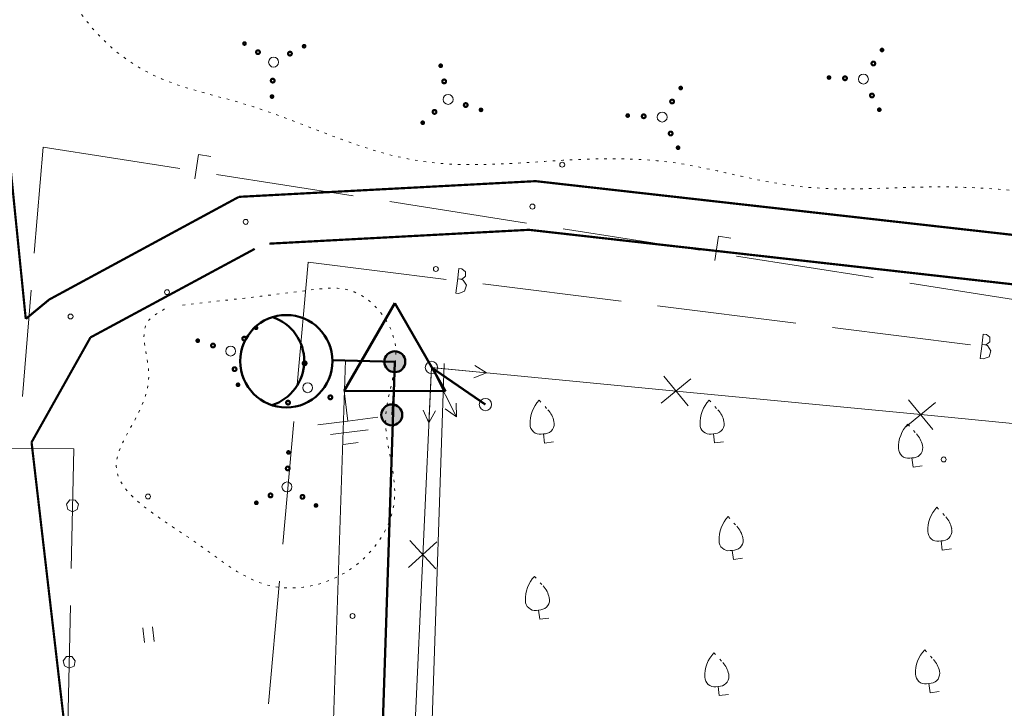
# Model space of a CAD drawing. Header units: millimetres. Extents: x 0 to 1188, y 0 to 841.
# Tile 65 of 76: x 693 to 773, y 725 to 780. Entities that reach past the tile are written whole.
import ezdxf

# ---------------------------------------------------------------- set-up
doc = ezdxf.new("R2010")
doc.units = ezdxf.units.MM
for name, pattern in [('K5LT32789', [0]), ('K5LT32797', [0]), ('K5LT32809', [0]), ('K5LT32813', [0]), ('K5LT32815', [3.5, 2.5, -1]), ('K5LT32817', [0.7, 0.2, -0.5]), ('K5LT32819', [0]), ('K5LT32822', [0]), ('K5LT32824', [0]), ('K5LT32826', [1, 0.5, -0.5]), ('K5LT_BASIC', [0]), ('K5LT_THIN', [0])]:
    doc.linetypes.add(name, pattern=pattern)
doc.layers.add('Системный слой', color=7, linetype='Continuous')

# ---------------------------------------------------------------- blocks, each defined once
blk = doc.blocks.new('U561')
at = {"layer": 'Системный слой', "color": 7, "linetype": 'K5LT32813', "lineweight": 18}
for p, q in [((725.324, 721.8), (726.719, 752.179)), ((726.719, 752.179), (746.596, 750.264)), ((745.394, 749.273), (747.799, 751.255)), ((745.605, 751.466), (747.587, 749.062)), ((746.596, 750.264), (766.474, 748.349)), ((765.483, 749.551), (767.465, 747.146)), ((765.272, 747.358), (767.676, 749.34)), ((766.474, 748.349), (786.352, 746.434)), ((724.87, 735.939), (727.173, 738.04)), ((727.072, 735.838), (724.971, 738.141))]:
    blk.add_line(p, q, dxfattribs=at)
blk = doc.blocks.new('U570')
at = {"layer": 'Системный слой', "color": 6, "linetype": 'K5LT32822', "lineweight": 18, "true_color": 0xff00ff}
for p, q in [((687.456, 745.615), (697.663, 745.562)), ((697.663, 745.562), (697.458, 735.854)), ((697.351, 741.424), (697.079, 741.083)), ((697.079, 741.083), (697.177, 740.659)), ((697.787, 741.421), (697.351, 741.424)), ((698.055, 741.078), (697.787, 741.421)), ((697.952, 740.654), (698.055, 741.078)), ((697.177, 740.659), (697.556, 740.473)), ((697.556, 740.473), (697.952, 740.654)), ((697.395, 732.855), (697.19, 723.147)), ((697.083, 728.717), (696.811, 728.376)), ((697.519, 728.714), (697.083, 728.717)), ((697.787, 728.371), (697.519, 728.714)), ((696.811, 728.376), (696.909, 727.952)), ((696.909, 727.952), (697.288, 727.766)), ((697.288, 727.766), (697.684, 727.947)), ((697.684, 727.947), (697.787, 728.371))]:
    blk.add_line(p, q, dxfattribs=at)
blk = doc.blocks.new('U571')
at = {"layer": 'Системный слой', "color": 5, "linetype": 'K5LT32819', "lineweight": 18, "true_color": 0x0000ff}
for p, q in [((715.803, 750.768), (716.696, 760.724)), ((716.696, 760.724), (727.921, 759.324)), ((728.828, 759.211), (728.952, 760.203)), ((729.196, 760.173), (728.952, 760.203)), ((729.196, 760.173), (729.487, 759.948)), ((729.487, 759.948), (729.491, 759.58)), ((728.828, 759.211), (728.704, 758.218)), ((729.073, 759.339), (728.847, 759.367)), ((729.205, 759.348), (729.073, 759.339)), ((729.29, 759.266), (729.073, 759.339)), ((729.491, 759.58), (729.205, 759.348)), ((729.573, 758.848), (729.29, 759.266)), ((728.948, 758.188), (729.42, 758.367)), ((729.42, 758.367), (729.573, 758.848)), ((730.898, 758.953), (742.122, 757.552)), ((728.948, 758.188), (728.704, 758.218)), ((745.099, 757.181), (756.324, 755.781)), ((759.301, 755.41), (770.525, 754.01)), ((771.433, 753.897), (771.556, 754.889)), ((771.801, 754.858), (771.556, 754.889)), ((771.801, 754.858), (772.092, 754.633)), ((772.092, 754.633), (772.096, 754.265)), ((771.433, 753.897), (771.309, 752.904)), ((771.677, 754.025), (771.452, 754.053)), ((771.81, 754.034), (771.677, 754.025)), ((771.895, 753.952), (771.677, 754.025)), ((772.096, 754.265), (771.81, 754.034)), ((772.178, 753.534), (771.895, 753.952)), ((772.025, 753.052), (772.178, 753.534)), ((771.553, 752.874), (771.309, 752.904)), ((771.553, 752.874), (772.025, 753.052)), ((714.641, 737.825), (715.535, 747.78)), ((713.48, 724.881), (714.373, 734.837))]:
    blk.add_line(p, q, dxfattribs=at)
blk = doc.blocks.new('U573')
at = {"layer": 'Системный слой', "color": 11, "linetype": 'K5LT32824', "lineweight": 18, "true_color": 0xff8040}
for p, q in [((694.453, 761.442), (695.167, 770.063)), ((695.167, 770.063), (706.285, 768.318)), ((707.493, 767.487), (707.803, 769.463)), ((707.803, 769.463), (708.791, 769.308)), ((709.249, 767.853), (720.367, 766.108)), ((723.331, 765.643), (734.45, 763.899)), ((737.413, 763.434), (748.532, 761.689)), ((749.74, 760.859), (750.05, 762.834)), ((750.05, 762.834), (751.038, 762.679)), ((751.496, 761.224), (762.614, 759.48)), ((693.492, 749.832), (694.205, 758.452)), ((765.578, 759.015), (776.696, 757.27))]:
    blk.add_line(p, q, dxfattribs=at)
blk = doc.blocks.new('U711')
at = {"layer": 'Системный слой', "color": 7, "linetype": 'K5LT_BASIC', "lineweight": 50}
for p, q in [((723.751, 757.399), (719.629, 750.269)), ((727.864, 750.264), (723.751, 757.399)), ((719.629, 750.269), (727.864, 750.264))]:
    blk.add_line(p, q, dxfattribs=at)
blk = doc.blocks.new('U714')
at = {"layer": 'Системный слой'}
h = blk.add_hatch(color=7, dxfattribs=at)
h.paths.add_polyline_path([(723.5, 748.331), (723.948, 749.054), (723.902, 749.08), (723.856, 749.103), (723.808, 749.123), (723.759, 749.141), (723.708, 749.155), (723.657, 749.166), (723.606, 749.174), (723.554, 749.179), (723.502, 749.181), (723.45, 749.18), (723.398, 749.175), (723.346, 749.167), (723.295, 749.156), (723.245, 749.142), (723.196, 749.125), (723.148, 749.105), (723.101, 749.082), (723.056, 749.056), (723.012, 749.027), (722.97, 748.996), (722.931, 748.962), (722.893, 748.926), (722.858, 748.888), (722.825, 748.847), (722.794, 748.805), (722.766, 748.761), (722.741, 748.715), (722.719, 748.668), (722.7, 748.619), (722.684, 748.57), (722.671, 748.519), (722.661, 748.468), (722.654, 748.417), (722.65, 748.365), (722.65, 748.312), (722.653, 748.26), (722.659, 748.208), (722.668, 748.157), (722.68, 748.106), (722.695, 748.057), (722.714, 748.008), (722.735, 747.96), (722.759, 747.914), (722.786, 747.869), (722.816, 747.826), (722.848, 747.785), (722.883, 747.747), (722.92, 747.71), (722.959, 747.675), (723, 747.643), (723.043, 747.614), (723.049, 747.61)])
h.paths.add_polyline_path([(724.35, 748.35), (724.347, 748.402), (724.341, 748.453), (724.332, 748.505), (724.32, 748.555), (724.304, 748.605), (724.286, 748.654), (724.265, 748.702), (724.24, 748.748), (724.214, 748.793), (724.184, 748.835), (724.152, 748.876), (724.117, 748.915), (724.08, 748.952), (724.041, 748.987), (724, 749.019), (723.956, 749.048), (723.948, 749.053), (723.5, 748.331), (723.049, 747.61), (723.094, 747.584), (723.141, 747.56), (723.189, 747.54), (723.238, 747.522), (723.288, 747.508), (723.339, 747.496), (723.39, 747.488), (723.442, 747.483), (723.494, 747.481), (723.547, 747.482), (723.598, 747.487), (723.65, 747.494), (723.701, 747.505), (723.751, 747.519), (723.801, 747.536), (723.849, 747.556), (723.896, 747.579), (723.941, 747.605), (723.985, 747.633), (724.027, 747.664), (724.067, 747.698), (724.104, 747.734), (724.14, 747.772), (724.173, 747.812), (724.204, 747.854), (724.231, 747.898), (724.257, 747.944), (724.279, 747.991), (724.298, 748.04), (724.315, 748.089), (724.328, 748.14), (724.338, 748.191), (724.345, 748.242), (724.349, 748.294), (724.35, 748.347)])
at = {"layer": 'Системный слой', "color": 7, "linetype": 'K5LT_THIN', "lineweight": 18}
blk.add_line((723.746, 752.323), (723.5, 748.331), dxfattribs=at)
at = {"layer": 'Системный слой', "color": 7, "linetype": 'K5LT_BASIC', "lineweight": 50}
blk.add_circle((723.5, 748.331), 0.85, dxfattribs=at)
blk = doc.blocks.new('U713')
at = {"layer": 'Системный слой'}
blk.add_blockref('U714', (0, 0), dxfattribs=at)
blk = doc.blocks.new('U712')
at = {"layer": 'Системный слой'}
h = blk.add_hatch(color=7, dxfattribs=at)
h.paths.add_polyline_path([(723.748, 752.644), (722.924, 752.435), (722.939, 752.384), (722.956, 752.335), (722.977, 752.287), (723, 752.241), (723.026, 752.196), (723.055, 752.152), (723.086, 752.11), (723.12, 752.071), (723.157, 752.033), (723.195, 751.998), (723.236, 751.966), (723.278, 751.936), (723.323, 751.908), (723.369, 751.883), (723.416, 751.862), (723.465, 751.843), (723.514, 751.827), (723.565, 751.814), (723.616, 751.804), (723.668, 751.798), (723.72, 751.794), (723.772, 751.794), (723.824, 751.797), (723.876, 751.804), (723.927, 751.813), (723.978, 751.825), (724.027, 751.841), (724.076, 751.86), (724.124, 751.881), (724.17, 751.906), (724.214, 751.933), (724.257, 751.963), (724.298, 751.995), (724.336, 752.03), (724.373, 752.068), (724.407, 752.107), (724.439, 752.148), (724.468, 752.192), (724.494, 752.237), (724.518, 752.283), (724.538, 752.331), (724.556, 752.38), (724.571, 752.43), (724.582, 752.481), (724.591, 752.532), (724.596, 752.584), (724.598, 752.636), (724.597, 752.689), (724.593, 752.741), (724.585, 752.792), (724.574, 752.843), (724.573, 752.85)])
h.paths.add_polyline_path([(723.123, 753.22), (723.089, 753.181), (723.058, 753.14), (723.028, 753.096), (723.002, 753.051), (722.979, 753.005), (722.958, 752.957), (722.94, 752.908), (722.925, 752.858), (722.914, 752.807), (722.905, 752.756), (722.9, 752.704), (722.898, 752.652), (722.899, 752.599), (722.904, 752.547), (722.911, 752.496), (722.922, 752.445), (722.924, 752.435), (723.748, 752.644), (724.573, 752.85), (724.558, 752.9), (724.541, 752.95), (724.521, 752.998), (724.498, 753.044), (724.472, 753.09), (724.443, 753.133), (724.412, 753.175), (724.378, 753.215), (724.342, 753.252), (724.303, 753.287), (724.263, 753.32), (724.22, 753.351), (724.176, 753.378), (724.13, 753.403), (724.083, 753.425), (724.035, 753.444), (723.985, 753.46), (723.935, 753.473), (723.883, 753.483), (723.832, 753.49), (723.78, 753.493), (723.727, 753.494), (723.675, 753.491), (723.624, 753.485), (723.572, 753.476), (723.522, 753.463), (723.472, 753.448), (723.423, 753.429), (723.375, 753.408), (723.329, 753.384), (723.285, 753.356), (723.242, 753.327), (723.201, 753.294), (723.162, 753.26), (723.125, 753.223)])
at = {"layer": 'Системный слой', "color": 7, "linetype": 'K5LT_BASIC', "lineweight": 50}
blk.add_circle((723.748, 752.644), 0.85, dxfattribs=at)
at = {"layer": 'Системный слой'}
blk.add_blockref('U713', (0, 0), dxfattribs=at)
blk = doc.blocks.new('U710')
at = {"layer": 'Системный слой'}
for name in ['U711', 'U712']:
    blk.add_blockref(name, (0, 0), dxfattribs=at)
blk = doc.blocks.new('U735')
at = {"layer": 'Системный слой', "color": 7, "linetype": 'K5LT_BASIC', "lineweight": 50}
blk.add_line((718.68, 752.765), (723.748, 752.644), dxfattribs=at)
blk.add_circle((714.931, 752.685), 3.75, dxfattribs=at)
blk.add_arc((712.637, 752.702), 3.75, 287.3803, 71.75587, dxfattribs=at)
blk = doc.blocks.new('U771')
at = {"layer": 'Системный слой', "color": 7, "linetype": 'K5LT32797', "lineweight": 18}
blk.add_circle((726.719, 752.179), 0.5, dxfattribs=at)
blk = doc.blocks.new('U772')
at = {"layer": 'Системный слой', "color": 7, "linetype": 'K5LT32797', "lineweight": 18}
for p, q in [((726.696, 751.68), (726.512, 747.684)), ((726.512, 747.684), (726.059, 748.706)), ((726.512, 747.684), (727.058, 748.66))]:
    blk.add_line(p, q, dxfattribs=at)
blk = doc.blocks.new('U773')
at = {"layer": 'Системный слой', "color": 7, "linetype": 'K5LT32797', "lineweight": 18}
for p, q in [((727.216, 752.131), (731.198, 751.748)), ((731.198, 751.748), (730.251, 752.341)), ((731.198, 751.748), (730.155, 751.346))]:
    blk.add_line(p, q, dxfattribs=at)
blk = doc.blocks.new('U774')
at = {"layer": 'Системный слой', "color": 7, "linetype": 'K5LT32797', "lineweight": 18}
blk.add_circle((731.107, 749.169), 0.5, dxfattribs=at)
blk = doc.blocks.new('U781')
at = {"layer": 'Системный слой', "color": 7, "linetype": 'K5LT32797', "lineweight": 18}
blk.add_circle((726.719, 752.179), 0.5, dxfattribs=at)
blk = doc.blocks.new('U782')
at = {"layer": 'Системный слой', "color": 7, "linetype": 'K5LT32797', "lineweight": 18}
for p, q in [((726.944, 751.733), (728.744, 748.161)), ((728.744, 748.161), (727.848, 748.829)), ((728.744, 748.161), (728.741, 749.279))]:
    blk.add_line(p, q, dxfattribs=at)
blk = doc.blocks.new('U927')
at = {"layer": 'Системный слой', "color": 7, "linetype": 'K5LT32789', "const_width": 0.18}
for points in [[(715.006, 745.286, 1), (715.205, 745.278, 1)], [(714.898, 743.99, 1), (715.197, 743.977, 1)], [(713.5, 741.8, 1), (713.799, 741.787, 1)], [(716.095, 741.684, 1), (716.395, 741.671, 1)], [(712.396, 741.199, 1), (712.596, 741.19, 1)], [(717.241, 740.983, 1), (717.441, 740.974, 1)]]:
    blk.add_lwpolyline(points, format="xyb", close=True, dxfattribs=at)
at = {"layer": 'Системный слой', "color": 7, "linetype": 'K5LT32797', "lineweight": 18}
blk.add_circle((714.981, 742.485), 0.4, dxfattribs=at)
blk = doc.blocks.new('U928')
at = {"layer": 'Системный слой', "color": 7, "linetype": 'K5LT32789', "const_width": 0.18}
for points in [[(712.404, 755.471, 1), (712.539, 755.323, 1)], [(707.668, 754.426, 1), (707.803, 754.278, 1)], [(711.411, 754.63, 1), (711.613, 754.409, 1)], [(708.874, 754.071, 1), (709.076, 753.849, 1)], [(710.627, 752.153, 1), (710.83, 751.932, 1)], [(710.941, 750.847, 1), (711.076, 750.699, 1)]]:
    blk.add_lwpolyline(points, format="xyb", close=True, dxfattribs=at)
at = {"layer": 'Системный слой', "color": 7, "linetype": 'K5LT32797', "lineweight": 18}
blk.add_circle((710.405, 753.507), 0.4, dxfattribs=at)
blk = doc.blocks.new('U931')
at = {"layer": 'Системный слой', "color": 7, "linetype": 'K5LT32789', "const_width": 0.18}
for points in [[(711.634, 778.462, 1), (711.434, 778.471, 1)], [(716.479, 778.246, 1), (716.279, 778.255, 1)], [(712.779, 777.76, 1), (712.48, 777.774, 1)], [(715.375, 777.644, 1), (715.075, 777.658, 1)], [(713.977, 775.454, 1), (713.677, 775.468, 1)], [(713.869, 774.158, 1), (713.669, 774.167, 1)]]:
    blk.add_lwpolyline(points, format="xyb", close=True, dxfattribs=at)
at = {"layer": 'Системный слой', "color": 7, "linetype": 'K5LT32797', "lineweight": 18}
blk.add_circle((713.894, 776.96), 0.4, dxfattribs=at)
blk = doc.blocks.new('U932')
at = {"layer": 'Системный слой', "color": 7, "linetype": 'K5LT32789', "const_width": 0.18}
for points in [[(727.542, 776.591, 1), (727.407, 776.739, 1)], [(727.856, 775.285, 1), (727.654, 775.506, 1)], [(729.61, 773.368, 1), (729.407, 773.589, 1)], [(727.073, 772.808, 1), (726.87, 773.029, 1)], [(730.815, 773.012, 1), (730.68, 773.16, 1)], [(726.08, 771.967, 1), (725.945, 772.115, 1)]]:
    blk.add_lwpolyline(points, format="xyb", close=True, dxfattribs=at)
at = {"layer": 'Системный слой', "color": 7, "linetype": 'K5LT32797', "lineweight": 18}
blk.add_circle((728.078, 773.931), 0.4, dxfattribs=at)
blk = doc.blocks.new('U933')
at = {"layer": 'Системный слой', "color": 7, "linetype": 'K5LT32789', "const_width": 0.18}
for points in [[(746.967, 774.76, 1), (746.976, 774.96, 1)], [(746.266, 773.614, 1), (746.279, 773.914, 1)], [(742.664, 772.525, 1), (742.672, 772.725, 1)], [(743.96, 772.417, 1), (743.973, 772.717, 1)], [(746.15, 771.019, 1), (746.163, 771.319, 1)], [(746.751, 769.915, 1), (746.76, 770.115, 1)]]:
    blk.add_lwpolyline(points, format="xyb", close=True, dxfattribs=at)
at = {"layer": 'Системный слой', "color": 7, "linetype": 'K5LT32797', "lineweight": 18}
blk.add_circle((745.465, 772.5), 0.4, dxfattribs=at)
blk = doc.blocks.new('U937')
at = {"layer": 'Системный слой', "color": 7, "linetype": 'K5LT32789', "const_width": 0.18}
for points in [[(716.271, 752.499, 1), (716.568, 752.536, 1)], [(714.923, 749.307, 1), (715.221, 749.345, 1)], [(718.36, 749.736, 1), (718.658, 749.773, 1)]]:
    blk.add_lwpolyline(points, format="xyb", close=True, dxfattribs=at)
at = {"layer": 'Системный слой', "color": 7, "linetype": 'K5LT32797', "lineweight": 18}
blk.add_circle((716.667, 750.533), 0.4, dxfattribs=at)
blk = doc.blocks.new('U1056')
at = {"layer": 'Системный слой', "color": 7, "linetype": 'K5LT32797', "lineweight": 18}
for p, q in [((704.207, 729.944), (704.058, 731.135)), ((703.413, 729.845), (703.264, 731.036))]:
    blk.add_line(p, q, dxfattribs=at)
blk = doc.blocks.new('U1060')
at = {"layer": 'Системный слой', "color": 7, "linetype": 'K5LT32817', "lineweight": 18}
blk.add_line((735.09, 735.224), (735.804, 734.444), dxfattribs=at)
at = {"layer": 'Системный слой', "color": 7, "linetype": 'K5LT32797', "lineweight": 18}
for p, q in [((735.431, 732.488), (735.25, 732.465)), ((735.431, 732.488), (735.611, 732.51)), ((735.431, 732.488), (735.523, 731.751)), ((735.523, 731.751), (736.265, 731.843))]:
    blk.add_line(p, q, dxfattribs=at)
for centre, radius, start, end in [((737.029, 733.374), 2.68, 136.3471, 182.47996), ((734.33, 733.093), 2, 11.73039, 42.50325), ((735.512, 733.304), 0.8, 277.10517, 14.12706), ((735.151, 733.259), 0.8, 180.08329, 277.10517)]:
    blk.add_arc(centre, radius, start, end, dxfattribs=at)
blk = doc.blocks.new('U1061')
at = {"layer": 'Системный слой', "color": 7, "linetype": 'K5LT32817', "lineweight": 18}
blk.add_line((735.474, 749.517), (736.189, 748.737), dxfattribs=at)
at = {"layer": 'Системный слой', "color": 7, "linetype": 'K5LT32797', "lineweight": 18}
for p, q in [((735.815, 746.781), (735.635, 746.758)), ((735.815, 746.781), (735.996, 746.803)), ((735.815, 746.781), (735.907, 746.044)), ((735.907, 746.044), (736.65, 746.136))]:
    blk.add_line(p, q, dxfattribs=at)
for centre, radius, start, end in [((737.413, 747.667), 2.68, 136.3471, 182.47996), ((734.714, 747.386), 2, 11.73039, 42.50325), ((735.536, 747.552), 0.8, 180.08329, 277.10517), ((735.897, 747.597), 0.8, 277.10517, 14.12706)]:
    blk.add_arc(centre, radius, start, end, dxfattribs=at)
blk = doc.blocks.new('U1062')
at = {"layer": 'Системный слой', "color": 7, "linetype": 'K5LT32817', "lineweight": 18}
blk.add_line((749.282, 749.525), (749.997, 748.745), dxfattribs=at)
at = {"layer": 'Системный слой', "color": 7, "linetype": 'K5LT32797', "lineweight": 18}
for p, q in [((749.624, 746.789), (749.443, 746.766)), ((749.624, 746.789), (749.804, 746.811)), ((749.624, 746.789), (749.715, 746.052)), ((749.715, 746.052), (750.458, 746.144))]:
    blk.add_line(p, q, dxfattribs=at)
for centre, radius, start, end in [((751.221, 747.675), 2.68, 136.3471, 182.47996), ((748.523, 747.394), 2, 11.73039, 42.50325), ((749.344, 747.56), 0.8, 180.08329, 277.10517), ((749.705, 747.605), 0.8, 277.10517, 14.12706)]:
    blk.add_arc(centre, radius, start, end, dxfattribs=at)
blk = doc.blocks.new('U1063')
at = {"layer": 'Системный слой', "color": 7, "linetype": 'K5LT32817', "lineweight": 18}
blk.add_line((765.411, 747.568), (766.126, 746.789), dxfattribs=at)
at = {"layer": 'Системный слой', "color": 7, "linetype": 'K5LT32797', "lineweight": 18}
for p, q in [((765.752, 744.832), (765.572, 744.81)), ((765.752, 744.832), (765.933, 744.855)), ((765.752, 744.832), (765.844, 744.095)), ((765.844, 744.095), (766.587, 744.188))]:
    blk.add_line(p, q, dxfattribs=at)
for centre, radius, start, end in [((767.35, 745.718), 2.68, 136.3471, 182.47996), ((764.652, 745.437), 2, 11.73039, 42.50325), ((765.473, 745.604), 0.8, 180.08329, 277.10517), ((765.834, 745.649), 0.8, 277.10517, 14.12706)]:
    blk.add_arc(centre, radius, start, end, dxfattribs=at)
blk = doc.blocks.new('U1064')
at = {"layer": 'Системный слой', "color": 7, "linetype": 'K5LT32817', "lineweight": 18}
blk.add_line((767.785, 740.832), (768.5, 740.052), dxfattribs=at)
at = {"layer": 'Системный слой', "color": 7, "linetype": 'K5LT32797', "lineweight": 18}
for p, q in [((768.127, 738.096), (767.946, 738.074)), ((768.127, 738.096), (768.307, 738.118)), ((768.127, 738.096), (768.218, 737.359)), ((768.218, 737.359), (768.961, 737.451))]:
    blk.add_line(p, q, dxfattribs=at)
for centre, radius, start, end in [((769.724, 738.982), 2.68, 136.3471, 182.47996), ((767.026, 738.701), 2, 11.73039, 42.50325), ((768.208, 738.912), 0.8, 277.10517, 14.12706), ((767.847, 738.867), 0.8, 180.08329, 277.10517)]:
    blk.add_arc(centre, radius, start, end, dxfattribs=at)
blk = doc.blocks.new('U1065')
at = {"layer": 'Системный слой', "color": 7, "linetype": 'K5LT32817', "lineweight": 18}
blk.add_line((766.791, 729.258), (767.506, 728.478), dxfattribs=at)
at = {"layer": 'Системный слой', "color": 7, "linetype": 'K5LT32797', "lineweight": 18}
for p, q in [((767.132, 726.522), (766.952, 726.5)), ((767.132, 726.522), (767.313, 726.545)), ((767.132, 726.522), (767.224, 725.785)), ((767.224, 725.785), (767.967, 725.878))]:
    blk.add_line(p, q, dxfattribs=at)
for centre, radius, start, end in [((768.73, 727.408), 2.68, 136.3471, 182.47996), ((766.031, 727.127), 2, 11.73039, 42.50325), ((766.853, 727.293), 0.8, 180.08329, 277.10517), ((767.214, 727.338), 0.8, 277.10517, 14.12706)]:
    blk.add_arc(centre, radius, start, end, dxfattribs=at)
blk = doc.blocks.new('U1066')
at = {"layer": 'Системный слой', "color": 7, "linetype": 'K5LT32817', "lineweight": 18}
blk.add_line((749.673, 729.018), (750.387, 728.238), dxfattribs=at)
at = {"layer": 'Системный слой', "color": 7, "linetype": 'K5LT32797', "lineweight": 18}
for p, q in [((750.014, 726.282), (750.194, 726.304)), ((750.014, 726.282), (749.833, 726.259)), ((750.014, 726.282), (750.105, 725.545)), ((750.105, 725.545), (750.848, 725.637))]:
    blk.add_line(p, q, dxfattribs=at)
for centre, radius, start, end in [((751.611, 727.168), 2.68, 136.3471, 182.47996), ((748.913, 726.887), 2, 11.73039, 42.50325), ((750.095, 727.098), 0.8, 277.10517, 14.12706), ((749.734, 727.053), 0.8, 180.08329, 277.10517)]:
    blk.add_arc(centre, radius, start, end, dxfattribs=at)
blk = doc.blocks.new('U1067')
at = {"layer": 'Системный слой', "color": 7, "linetype": 'K5LT32817', "lineweight": 18}
blk.add_line((750.822, 740.07), (751.537, 739.29), dxfattribs=at)
at = {"layer": 'Системный слой', "color": 7, "linetype": 'K5LT32797', "lineweight": 18}
for p, q in [((751.163, 737.334), (750.983, 737.311)), ((751.163, 737.334), (751.344, 737.356)), ((751.163, 737.334), (751.255, 736.597)), ((751.255, 736.597), (751.997, 736.689))]:
    blk.add_line(p, q, dxfattribs=at)
for centre, radius, start, end in [((752.761, 738.22), 2.68, 136.3471, 182.47996), ((750.062, 737.939), 2, 11.73039, 42.50325), ((751.245, 738.15), 0.8, 277.10517, 14.12706), ((750.884, 738.105), 0.8, 180.08329, 277.10517)]:
    blk.add_arc(centre, radius, start, end, dxfattribs=at)
blk = doc.blocks.new('U1189')
at = {"layer": 'Системный слой', "color": 7, "linetype": 'K5LT32789', "const_width": 0.18}
for points in [[(763.319, 777.844, 1), (763.328, 778.044, 1)], [(762.617, 776.699, 1), (762.63, 776.998, 1)], [(759.015, 775.609, 1), (759.024, 775.809, 1)], [(760.311, 775.501, 1), (760.325, 775.801, 1)], [(762.501, 774.103, 1), (762.515, 774.403, 1)], [(763.103, 772.999, 1), (763.111, 773.199, 1)]]:
    blk.add_lwpolyline(points, format="xyb", close=True, dxfattribs=at)
at = {"layer": 'Системный слой', "color": 7, "linetype": 'K5LT32797', "lineweight": 18}
blk.add_circle((761.817, 775.584), 0.4, dxfattribs=at)
blk = doc.blocks.new('U1220')
at = {"layer": 'Системный слой', "color": 7, "linetype": 'K5LT_THIN', "lineweight": 18}
for p, q in [((719.629, 750.269), (719.932, 747.834)), ((719.932, 747.834), (722.367, 748.138)), ((719.932, 747.834), (717.498, 747.531)), ((720.046, 746.922), (721.568, 747.111)), ((720.046, 746.922), (718.525, 746.732)), ((720.16, 746.009), (719.551, 745.933)), ((720.16, 746.009), (720.769, 746.085))]:
    blk.add_line(p, q, dxfattribs=at)

msp = doc.modelspace()

# ---------------------------------------------------------------- linework, layer by layer
at = {"layer": 'Системный слой', "color": 1, "linetype": 'K5LT32809', "lineweight": 18, "true_color": 0xff0000}
for p, q in [((697.088189, 77.988277), (719.750355, 752.778171)), ((705.11633, 78.691888), (727.745848, 752.509651))]:
    msp.add_line(p, q, dxfattribs=at)
at = {"layer": 'Системный слой', "color": 7, "linetype": 'K5LT_BASIC', "lineweight": 50}
msp.add_line((701.102259, 78.340082), (723.748101, 752.643911), dxfattribs=at)
at = {"layer": 'Системный слой', "color": 7, "linetype": 'K5LT32815', "const_width": 0.18}
for points in [[(693.764927, 756.117829), (690.420664, 789.28742)], [(713.555216, 762.227341), (734.639874, 763.350151), (776.722479, 758.617047), (794.754508, 756.588953), (841.914612, 750.649547), (858.996254, 747.994001)], [(699.021926, 754.616814), (712.363811, 761.801839)], [(694.236088, 746.106805), (699.021926, 754.616814)], [(698.042089, 439.530045), (694.976238, 485.48573), (694.412334, 541.234085), (700.051498, 696.088763), (694.236088, 746.106805)]]:
    msp.add_lwpolyline(points, dxfattribs=at)
at = {"layer": 'Системный слой', "color": 7, "linetype": 'K5LT32789', "const_width": 0.18}
for points in [[(711.080108, 766.025774), (735.183549, 767.300309), (777.266154, 762.567205), (795.298183, 760.539111), (842.458287, 754.599705), (859.539928, 751.944159)], [(695.6721, 757.692482), (711.080108, 766.025774)], [(693.764927, 756.117829), (695.6721, 757.692482)]]:
    msp.add_lwpolyline(points, dxfattribs=at)
at = {"layer": 'Системный слой', "color": 7, "linetype": 'K5LT32826', "const_width": 0.18}
msp.add_lwpolyline([(731.106502, 749.169218), (726.718776, 752.179168)], dxfattribs=at)
at = {"layer": 'Системный слой', "color": 7, "linetype": 'K5LT32797', "lineweight": 18}
for centre in [(737.347774, 768.633063), (734.923454, 765.235102), (711.634013, 763.994883), (727.085681, 760.17075), (705.24276, 758.288521), (697.404322, 756.317843), (768.3385, 744.712649), (703.699731, 741.708339), (720.313305, 732.00679)]:
    msp.add_circle(centre, 0.2, dxfattribs=at)
at = {"layer": 'Системный слой', "color": 7, "linetype": 'K5LT32817', "lineweight": 18}
for points, knots in [([(788.137823, 764.140439), (784.281743, 764.942129), (777.607763, 766.329667), (766.962688, 767.120477), (756.673231, 766.092888), (746.736678, 769.288429), (736.42392, 769.079352), (724.384471, 767.811809), (713.656719, 773.527607), (701.33348, 775.73396), (695.035617, 784.279156), (696.385349, 793.779631), (707.736487, 798.84791), (716.931876, 799.799027), (722.974705, 800.424062)], [0, 0, 0, 0, 5.900584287, 10.212541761, 15.983048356, 21.207203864, 25.566163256, 31.414153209, 38.950464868, 43.140760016, 50.075411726, 51.919744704, 56.826434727, 66.231579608, 66.231579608, 66.231579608, 66.231579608]), ([(706.510278, 757.2425), (709.869681, 757.614299), (714.342188, 758.10929), (720.975099, 759.015238), (725.042757, 754.034313), (721.942654, 747.894155), (725.220826, 740.828869), (719.994815, 734.628283), (712.659565, 733.798705), (707.562513, 738.433554), (698.110176, 743.544346), (705.237054, 749.991054), (702.541748, 755.632605), (704.705714, 756.741538), (705.417477, 757.106284)], [0, 0, 0, 0, 5.139160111, 6.841967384, 9.649797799, 12.602554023, 16.197623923, 20.089286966, 22.622091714, 26.39413667, 30.673632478, 34.544587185, 36.755603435, 37.839280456, 37.839280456, 37.839280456, 37.839280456])]:
    msp.add_open_spline(points, degree=3, knots=knots, dxfattribs=at)

# ---------------------------------------------------------------- block references
at = {"layer": 'Системный слой'}
for name in ['U931', 'U1189', 'U932', 'U933', 'U573', 'U571', 'U710', 'U735', 'U928', 'U937', 'U561', 'U771', 'U781', 'U773', 'U772', 'U782', 'U1220', 'U774', 'U1061', 'U1062', 'U1063', 'U570', 'U927', 'U1064', 'U1067', 'U1060', 'U1056', 'U1066', 'U1065']:
    msp.add_blockref(name, (0, 0), dxfattribs=at)

doc.saveas('drawing.dxf')
